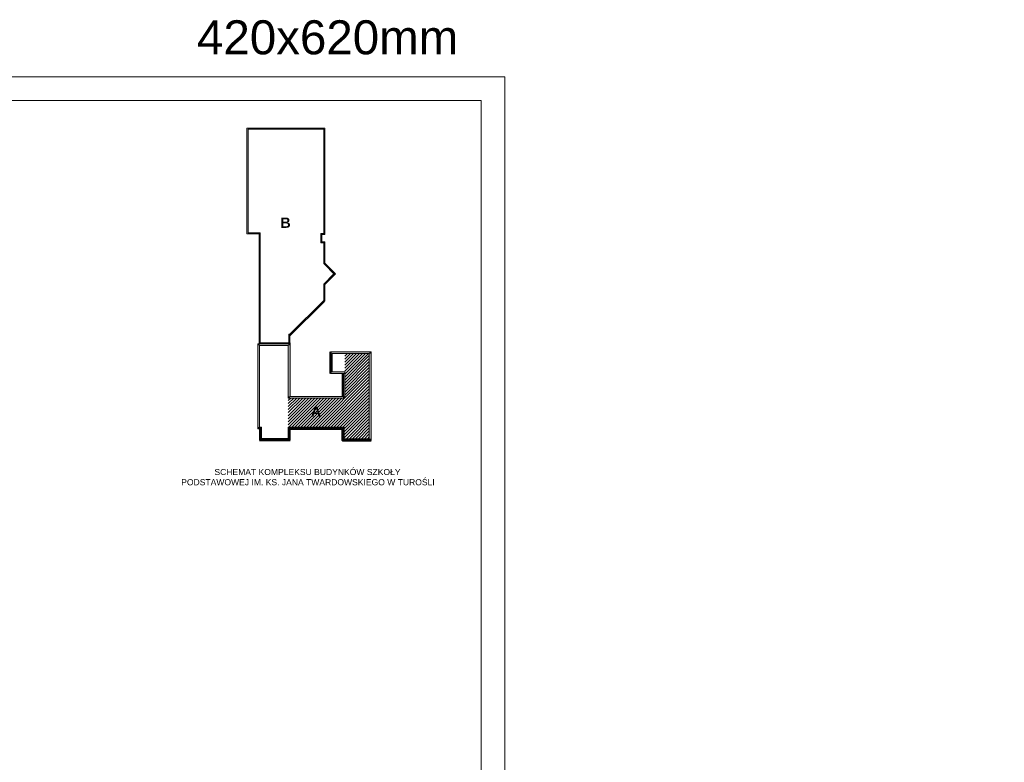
# Model space of a CAD drawing. Header units: millimetres. Extents: x -29624 to 9939, y -6894 to 6495.
# Tile 156 of 243: x -4117 to -1220, y -4710 to -2526. Entities that reach past the tile are written whole.
import ezdxf

# ---------------------------------------------------------------- set-up
doc = ezdxf.new("R2010")
doc.units = ezdxf.units.MM
doc.header["$MEASUREMENT"] = 0
doc.layers.add('A_opisy', color=81, linetype='Continuous', lineweight=13)
doc.layers.add('A_widokowe', color=160, linetype='Continuous', lineweight=18)
doc.layers.add('Konstrukcja - Ściany zew', color=7, linetype='Continuous')
doc.layers.add('Opisy - Teksty', color=7, linetype='Continuous')
doc.styles.get("Standard").update_dxf_attribs({"font": 'arial.ttf'})
doc.styles.add('STYL_AUTOMATYCZNY_1', font='arial.ttf')

# ---------------------------------------------------------------- blocks, each defined once
blk = doc.blocks.new('Ściana_78_1', base_point=(29954, 22165))
at = {"layer": 'Konstrukcja - Ściany zew', "linetype": 'Continuous', "lineweight": 0, "true_color": 0x000000}
for points in [[(29954, 22165), (30005, 22216), (29954, 22216)], [(29954, 22165), (30005, 22165), (30005, 22216)], [(30005, 20665), (30005, 22165), (29954, 22165), (29954, 20665)], [(30005, 20665), (29954, 20614), (30005, 20614)], [(29954, 20665), (29954, 20614), (30005, 20665)]]:
    blk.add_hatch(color=18, dxfattribs=at).paths.add_polyline_path(points)
at = {"layer": 'Konstrukcja - Ściany zew', "color": 7, "linetype": 'Continuous', "lineweight": 15, "flags": 128}
for points in [[(30005, 22216), (29954, 22216)], [(29954, 22165), (29954, 20614)], [(30005, 20665), (30005, 22216)], [(29954, 20614), (30005, 20614)]]:
    blk.add_lwpolyline(points, dxfattribs=at)
blk = doc.blocks.new('Ściana_79_1', base_point=(29954, 19431))
at = {"layer": 'Konstrukcja - Ściany zew', "linetype": 'Continuous', "lineweight": 0, "true_color": 0x000000}
for points in [[(29163, 19431), (29112, 19431), (29112, 19380)], [(29163, 19431), (29112, 19380), (29163, 19380)], [(29163, 19380), (29954, 19380), (29954, 19431), (29163, 19431)], [(30005, 19431), (29954, 19431), (30005, 19380)], [(29954, 19431), (29954, 19380), (30005, 19380)]]:
    blk.add_hatch(color=18, dxfattribs=at).paths.add_polyline_path(points)
at = {"layer": 'Konstrukcja - Ściany zew', "color": 7, "linetype": 'Continuous', "lineweight": 15, "flags": 128}
for points in [[(29112, 19380), (29112, 19431)], [(29954, 19431), (29163, 19431)], [(30005, 19380), (30005, 19431)], [(29112, 19380), (30005, 19380)]]:
    blk.add_lwpolyline(points, dxfattribs=at)
blk = doc.blocks.new('Ściana_80_1', base_point=(29163, 19431))
at = {"layer": 'Konstrukcja - Ściany zew', "linetype": 'Continuous', "lineweight": 0, "true_color": 0x000000}
for points in [[(29112, 19712), (29163, 19763), (29112, 19763)], [(29112, 19712), (29163, 19712), (29163, 19763)], [(29112, 19712), (29112, 19431), (29163, 19431), (29163, 19712)]]:
    blk.add_hatch(color=18, dxfattribs=at).paths.add_polyline_path(points)
at = {"layer": 'Konstrukcja - Ściany zew', "color": 7, "linetype": 'Continuous', "lineweight": 15, "flags": 128}
for points in [[(29163, 19763), (29112, 19763)], [(29112, 19712), (29112, 19431)], [(29163, 19431), (29163, 19763)]]:
    blk.add_lwpolyline(points, dxfattribs=at)
blk = doc.blocks.new('Ściana_81_1', base_point=(29954, 19763))
at = {"layer": 'Konstrukcja - Ściany zew', "linetype": 'Continuous', "lineweight": 0, "true_color": 0x000000}
for points in [[(30005, 19712), (29954, 19763), (29954, 19712)], [(29954, 19763), (30005, 19712), (30005, 19763)], [(31550, 19763), (30005, 19763), (30005, 19712), (31550, 19712)], [(31550, 19712), (31601, 19712), (31601, 19763)], [(31550, 19763), (31550, 19712), (31601, 19763)]]:
    blk.add_hatch(color=18, dxfattribs=at).paths.add_polyline_path(points)
at = {"layer": 'Konstrukcja - Ściany zew', "color": 7, "linetype": 'Continuous', "lineweight": 15, "flags": 128}
for points in [[(29954, 19763), (29954, 19712)], [(31601, 19763), (29954, 19763)], [(30005, 19712), (31550, 19712)], [(31601, 19763), (31601, 19712)]]:
    blk.add_lwpolyline(points, dxfattribs=at)
blk = doc.blocks.new('Ściana_82_1', base_point=(29954, 19763))
at = {"layer": 'Konstrukcja - Ściany zew', "linetype": 'Continuous', "lineweight": 0, "true_color": 0x000000}
blk.add_hatch(color=18, dxfattribs=at).paths.add_polyline_path([(30005, 19431), (30005, 19712), (29954, 19712), (29954, 19431)])
at = {"layer": 'Konstrukcja - Ściany zew', "color": 7, "linetype": 'Continuous', "lineweight": 15, "flags": 128}
for points in [[(29954, 19712), (29954, 19431)], [(30005, 19431), (30005, 19712)]]:
    blk.add_lwpolyline(points, dxfattribs=at)
blk = doc.blocks.new('Ściana_83_1', base_point=(29954, 22165))
at = {"layer": 'Konstrukcja - Ściany zew', "linetype": 'Continuous', "lineweight": 0, "true_color": 0x000000}
for points in [[(29112, 22165), (29061, 22216), (29061, 22165)], [(29112, 22216), (29061, 22216), (29112, 22165)], [(29112, 22165), (29954, 22165), (29954, 22216), (29112, 22216)]]:
    blk.add_hatch(color=18, dxfattribs=at).paths.add_polyline_path(points)
at = {"layer": 'Konstrukcja - Ściany zew', "color": 7, "linetype": 'Continuous', "lineweight": 15, "flags": 128}
for points in [[(29061, 22216), (29061, 22165)], [(29954, 22216), (29061, 22216)], [(29112, 22165), (29954, 22165)]]:
    blk.add_lwpolyline(points, dxfattribs=at)
blk = doc.blocks.new('Ściana_84_1', base_point=(29112, 22165))
at = {"layer": 'Konstrukcja - Ściany zew', "linetype": 'Continuous', "lineweight": 0, "true_color": 0x000000}
blk.add_hatch(color=18, dxfattribs=at).paths.add_polyline_path([(29061, 22165), (29061, 19763), (29112, 19763), (29112, 22165)])
at = {"layer": 'Konstrukcja - Ściany zew', "color": 7, "linetype": 'Continuous', "lineweight": 15, "flags": 128}
for points in [[(29061, 22165), (29061, 19763)], [(29112, 19763), (29112, 22165)]]:
    blk.add_lwpolyline(points, dxfattribs=at)
blk = doc.blocks.new('Ściana_85_1', base_point=(31550, 19763))
at = {"layer": 'Konstrukcja - Ściany zew', "linetype": 'Continuous', "lineweight": 0, "true_color": 0x000000}
for points in [[(31601, 19422), (31601, 19712), (31550, 19712), (31550, 19422)], [(31601, 19422), (31550, 19371), (31601, 19371)], [(31550, 19422), (31550, 19371), (31601, 19422)]]:
    blk.add_hatch(color=18, dxfattribs=at).paths.add_polyline_path(points)
at = {"layer": 'Konstrukcja - Ściany zew', "color": 7, "linetype": 'Continuous', "lineweight": 15, "flags": 128}
for points in [[(31550, 19712), (31550, 19371)], [(31601, 19422), (31601, 19712)], [(31550, 19371), (31601, 19371)]]:
    blk.add_lwpolyline(points, dxfattribs=at)
blk = doc.blocks.new('Ściana_86_1', base_point=(29163, 19763))
at = {"layer": 'Konstrukcja - Ściany zew', "linetype": 'Continuous', "lineweight": 0, "true_color": 0x000000}
blk.add_hatch(color=18, dxfattribs=at).paths.add_polyline_path([(29112, 19763), (29061, 19763), (29061, 19712), (29112, 19712)])
at = {"layer": 'Konstrukcja - Ściany zew', "color": 7, "linetype": 'Continuous', "lineweight": 15, "flags": 128}
for points in [[(29061, 19763), (29061, 19712)], [(29061, 19712), (29112, 19712)]]:
    blk.add_lwpolyline(points, dxfattribs=at)
blk = doc.blocks.new('Ściana_87_1', base_point=(31550, 19371))
at = {"layer": 'Konstrukcja - Ściany zew', "linetype": 'Continuous', "lineweight": 0, "true_color": 0x000000}
for points in [[(32339, 19422), (31601, 19422), (31601, 19371), (32339, 19371)], [(32339, 19422), (32390, 19371), (32390, 19422)], [(32339, 19371), (32390, 19371), (32339, 19422)]]:
    blk.add_hatch(color=18, dxfattribs=at).paths.add_polyline_path(points)
at = {"layer": 'Konstrukcja - Ściany zew', "color": 7, "linetype": 'Continuous', "lineweight": 15, "flags": 128}
for points in [[(32339, 19422), (31601, 19422)], [(32390, 19371), (32390, 19422)], [(31601, 19371), (32390, 19371)]]:
    blk.add_lwpolyline(points, dxfattribs=at)
blk = doc.blocks.new('Ściana_88_1', base_point=(32339, 19371))
at = {"layer": 'Konstrukcja - Ściany zew', "linetype": 'Continuous', "lineweight": 0, "true_color": 0x000000}
for points in [[(32339, 21928), (32390, 21979), (32339, 21979)], [(32339, 21928), (32390, 21928), (32390, 21979)], [(32339, 21928), (32339, 19422), (32390, 19422), (32390, 21928)]]:
    blk.add_hatch(color=18, dxfattribs=at).paths.add_polyline_path(points)
at = {"layer": 'Konstrukcja - Ściany zew', "color": 7, "linetype": 'Continuous', "lineweight": 15, "flags": 128}
for points in [[(32390, 21979), (32339, 21979)], [(32339, 21928), (32339, 19422)], [(32390, 19422), (32390, 21979)]]:
    blk.add_lwpolyline(points, dxfattribs=at)
blk = doc.blocks.new('Ściana_89_1', base_point=(29954, 20614))
at = {"layer": 'Konstrukcja - Ściany zew', "linetype": 'Continuous', "lineweight": 0, "true_color": 0x000000}
for points in [[(31565, 20665), (30005, 20665), (30005, 20614), (31565, 20614)], [(31616, 20665), (31565, 20665), (31616, 20614)], [(31565, 20614), (31616, 20614), (31565, 20665)]]:
    blk.add_hatch(color=18, dxfattribs=at).paths.add_polyline_path(points)
at = {"layer": 'Konstrukcja - Ściany zew', "color": 7, "linetype": 'Continuous', "lineweight": 15, "flags": 128}
for points in [[(31565, 20665), (30005, 20665)], [(30005, 20614), (31616, 20614)], [(31616, 20614), (31616, 20665)]]:
    blk.add_lwpolyline(points, dxfattribs=at)
blk = doc.blocks.new('Ściana_90_1', base_point=(32339, 21928))
at = {"layer": 'Konstrukcja - Ściany zew', "linetype": 'Continuous', "lineweight": 0, "true_color": 0x000000}
blk.add_hatch(color=18, dxfattribs=at).paths.add_polyline_path([(32339, 21979), (31195, 21979), (31195, 21928), (32339, 21928)])
at = {"layer": 'Konstrukcja - Ściany zew', "color": 7, "linetype": 'Continuous', "lineweight": 15, "flags": 128}
for points in [[(32339, 21979), (31195, 21979)], [(31195, 21979), (31195, 21928)], [(31246, 21928), (32339, 21928)]]:
    blk.add_lwpolyline(points, dxfattribs=at)
blk = doc.blocks.new('Ściana_91_1', base_point=(31616, 21338))
at = {"layer": 'Konstrukcja - Ściany zew', "linetype": 'Continuous', "lineweight": 0, "true_color": 0x000000}
blk.add_hatch(color=18, dxfattribs=at).paths.add_polyline_path([(31616, 20665), (31616, 21338), (31565, 21338), (31565, 20665)])
at = {"layer": 'Konstrukcja - Ściany zew', "color": 7, "linetype": 'Continuous', "lineweight": 15, "flags": 128}
for points in [[(31565, 21338), (31565, 20665)], [(31565, 21338), (31616, 21338)], [(31616, 20665), (31616, 21338)]]:
    blk.add_lwpolyline(points, dxfattribs=at)
blk = doc.blocks.new('Ściana_92_1', base_point=(30005, 22240))
at = {"layer": 'Konstrukcja - Ściany zew', "linetype": 'Continuous', "lineweight": 0, "true_color": 0x000000}
blk.add_hatch(color=18, dxfattribs=at).paths.add_polyline_path([(30005, 22240), (29099, 22240), (29099, 22219), (30005, 22219)])
at = {"layer": 'Konstrukcja - Ściany zew', "color": 7, "linetype": 'Continuous', "lineweight": 15, "flags": 128}
for points in [[(29099, 22240), (29099, 22219)], [(29099, 22219), (30005, 22219)], [(29976, 22240), (29129, 22240)], [(30005, 22219), (30005, 22240)]]:
    blk.add_lwpolyline(points, dxfattribs=at)
blk = doc.blocks.new('Ściana_93_1', base_point=(29976, 22493))
at = {"layer": 'Konstrukcja - Ściany zew', "linetype": 'Continuous', "lineweight": 0, "true_color": 0x000000}
blk.add_hatch(color=18, dxfattribs=at).paths.add_polyline_path([(29976, 22493), (29976, 22240), (30005, 22240), (30005, 22493)])
at = {"layer": 'Konstrukcja - Ściany zew', "color": 7, "linetype": 'Continuous', "lineweight": 15, "flags": 128}
for points in [[(29976, 22493), (29976, 22240)], [(30005, 22493), (29976, 22493)], [(30005, 22240), (30005, 22452)]]:
    blk.add_lwpolyline(points, dxfattribs=at)
blk = doc.blocks.new('Ściana_94_1', base_point=(29129, 22240))
at = {"layer": 'Konstrukcja - Ściany zew', "linetype": 'Continuous', "lineweight": 0, "true_color": 0x000000}
for points in [[(29099, 25450), (29129, 25480), (29099, 25480)], [(29099, 25450), (29129, 25450), (29129, 25480)], [(29099, 25450), (29099, 22240), (29129, 22240), (29129, 25450)]]:
    blk.add_hatch(color=18, dxfattribs=at).paths.add_polyline_path(points)
at = {"layer": 'Konstrukcja - Ściany zew', "color": 7, "linetype": 'Continuous', "lineweight": 15, "flags": 128}
for points in [[(29129, 25480), (29099, 25480)], [(29099, 25450), (29099, 22240)], [(29129, 22240), (29129, 25480)]]:
    blk.add_lwpolyline(points, dxfattribs=at)
blk = doc.blocks.new('Ściana_95_1', base_point=(29129, 25480))
at = {"layer": 'Konstrukcja - Ściany zew', "linetype": 'Continuous', "lineweight": 0, "true_color": 0x000000}
blk.add_hatch(color=18, dxfattribs=at).paths.add_polyline_path([(29099, 25480), (28735, 25480), (28735, 25450), (29099, 25450)])
at = {"layer": 'Konstrukcja - Ściany zew', "color": 7, "linetype": 'Continuous', "lineweight": 15, "flags": 128}
for points in [[(28735, 25480), (28735, 25450)], [(28735, 25450), (29099, 25450)], [(29099, 25480), (28778, 25480)]]:
    blk.add_lwpolyline(points, dxfattribs=at)
blk = doc.blocks.new('Ściana_96_1', base_point=(28778, 25480))
at = {"layer": 'Konstrukcja - Ściany zew', "linetype": 'Continuous', "lineweight": 0, "true_color": 0x000000}
blk.add_hatch(color=18, dxfattribs=at).paths.add_polyline_path([(28778, 25480), (28778, 28553), (28735, 28553), (28735, 25480)])
at = {"layer": 'Konstrukcja - Ściany zew', "color": 7, "linetype": 'Continuous', "lineweight": 15, "flags": 128}
for points in [[(28778, 28553), (28735, 28553)], [(28735, 28553), (28735, 25480)], [(28778, 25480), (28778, 28523)]]:
    blk.add_lwpolyline(points, dxfattribs=at)
blk = doc.blocks.new('Ściana_97_1', base_point=(28778, 28523))
at = {"layer": 'Konstrukcja - Ściany zew', "linetype": 'Continuous', "lineweight": 0, "true_color": 0x000000}
blk.add_hatch(color=18, dxfattribs=at).paths.add_polyline_path([(28778, 28523), (31027, 28523), (31027, 28553), (28778, 28553)])
at = {"layer": 'Konstrukcja - Ściany zew', "color": 7, "linetype": 'Continuous', "lineweight": 15, "flags": 128}
for points in [[(31027, 28553), (28778, 28553)], [(28778, 28523), (30997, 28523)], [(31027, 28523), (31027, 28553)]]:
    blk.add_lwpolyline(points, dxfattribs=at)
blk = doc.blocks.new('Ściana_98_1', base_point=(30997, 28523))
at = {"layer": 'Konstrukcja - Ściany zew', "linetype": 'Continuous', "lineweight": 0, "true_color": 0x000000}
for points in [[(31027, 25457), (31027, 28523), (30997, 28523), (30997, 25457)], [(30997, 25427), (31027, 25427), (30997, 25457)], [(31027, 25457), (30997, 25457), (31027, 25427)]]:
    blk.add_hatch(color=18, dxfattribs=at).paths.add_polyline_path(points)
at = {"layer": 'Konstrukcja - Ściany zew', "color": 7, "linetype": 'Continuous', "lineweight": 15, "flags": 128}
for points in [[(30997, 28523), (30997, 25457)], [(31027, 25427), (31027, 28523)], [(31027, 25427), (30997, 25427)]]:
    blk.add_lwpolyline(points, dxfattribs=at)
blk = doc.blocks.new('Ściana_99_1', base_point=(30997, 25427))
at = {"layer": 'Konstrukcja - Ściany zew', "linetype": 'Continuous', "lineweight": 0, "true_color": 0x000000}
for points in [[(30942, 25427), (30912, 25457), (30912, 25427)], [(30912, 25457), (30942, 25427), (30942, 25457)], [(30997, 25457), (30942, 25457), (30942, 25427), (30997, 25427)]]:
    blk.add_hatch(color=18, dxfattribs=at).paths.add_polyline_path(points)
at = {"layer": 'Konstrukcja - Ściany zew', "color": 7, "linetype": 'Continuous', "lineweight": 15, "flags": 128}
for points in [[(30912, 25457), (30912, 25427)], [(30997, 25457), (30912, 25457)], [(30942, 25427), (30997, 25427)]]:
    blk.add_lwpolyline(points, dxfattribs=at)
blk = doc.blocks.new('Ściana_100_1', base_point=(30912, 25427))
at = {"layer": 'Konstrukcja - Ściany zew', "linetype": 'Continuous', "lineweight": 0, "true_color": 0x000000}
for points in [[(30942, 25209), (30942, 25427), (30912, 25427), (30912, 25209)], [(30942, 25209), (30912, 25179), (30942, 25179)], [(30912, 25209), (30912, 25179), (30942, 25209)]]:
    blk.add_hatch(color=18, dxfattribs=at).paths.add_polyline_path(points)
at = {"layer": 'Konstrukcja - Ściany zew', "color": 7, "linetype": 'Continuous', "lineweight": 15, "flags": 128}
for points in [[(30912, 25427), (30912, 25179)], [(30942, 25209), (30942, 25427)], [(30912, 25179), (30942, 25179)]]:
    blk.add_lwpolyline(points, dxfattribs=at)
blk = doc.blocks.new('Ściana_101_1', base_point=(30912, 25179))
at = {"layer": 'Konstrukcja - Ściany zew', "linetype": 'Continuous', "lineweight": 0, "true_color": 0x000000}
blk.add_hatch(color=18, dxfattribs=at).paths.add_polyline_path([(30942, 25179), (31027, 25179), (31027, 25209), (30942, 25209)])
at = {"layer": 'Konstrukcja - Ściany zew', "color": 7, "linetype": 'Continuous', "lineweight": 15, "flags": 128}
for points in [[(31027, 25209), (30942, 25209)], [(31027, 25179), (31027, 25209)], [(30942, 25179), (30997, 25179)]]:
    blk.add_lwpolyline(points, dxfattribs=at)
blk = doc.blocks.new('Ściana_102_1', base_point=(30997, 25179))
at = {"layer": 'Konstrukcja - Ściany zew', "linetype": 'Continuous', "lineweight": 0, "true_color": 0x000000}
for points in [[(31027, 24585), (31027, 25179), (30997, 25179), (30997, 24615)], [(30997, 24615), (30997, 24573), (31027, 24585)], [(30997, 24573), (31027, 24543), (31027, 24585)]]:
    blk.add_hatch(color=18, dxfattribs=at).paths.add_polyline_path(points)
at = {"layer": 'Konstrukcja - Ściany zew', "color": 7, "linetype": 'Continuous', "lineweight": 15, "flags": 128}
for points in [[(30997, 25179), (30997, 24573)], [(31027, 24585), (31027, 25179)], [(30997, 24573), (31027, 24543)]]:
    blk.add_lwpolyline(points, dxfattribs=at)
blk = doc.blocks.new('Ściana_103_1', base_point=(30997, 24573))
at = {"layer": 'Konstrukcja - Ściany zew', "linetype": 'Continuous', "lineweight": 0, "true_color": 0x000000}
blk.add_hatch(color=18, dxfattribs=at).paths.add_polyline_path([(31027, 24585), (31027, 24543), (31320, 24250), (31341, 24271)])
at = {"layer": 'Konstrukcja - Ściany zew', "color": 7, "linetype": 'Continuous', "lineweight": 15, "flags": 128}
for points in [[(31341, 24271), (31027, 24585)], [(31027, 24543), (31299, 24271)], [(31320, 24250), (31341, 24271)]]:
    blk.add_lwpolyline(points, dxfattribs=at)
blk = doc.blocks.new('Ściana_104_1', base_point=(31299, 24271))
at = {"layer": 'Konstrukcja - Ściany zew', "linetype": 'Continuous', "lineweight": 0, "true_color": 0x000000}
for points in [[(31027, 23956), (31320, 24250), (31299, 24271), (31027, 23999)], [(31027, 23999), (30997, 23969), (31027, 23956)], [(31027, 23956), (30997, 23969), (30997, 23927)]]:
    blk.add_hatch(color=18, dxfattribs=at).paths.add_polyline_path(points)
at = {"layer": 'Konstrukcja - Ściany zew', "color": 7, "linetype": 'Continuous', "lineweight": 15, "flags": 128}
for points in [[(31299, 24271), (30997, 23969)], [(31027, 23956), (31320, 24250)], [(30997, 23969), (30997, 23927)]]:
    blk.add_lwpolyline(points, dxfattribs=at)
blk = doc.blocks.new('Ściana_105_1', base_point=(30997, 23969))
at = {"layer": 'Konstrukcja - Ściany zew', "linetype": 'Continuous', "lineweight": 0, "true_color": 0x000000}
for points in [[(31027, 23515), (31027, 23956), (30997, 23927), (30997, 23486)], [(31027, 23515), (30997, 23486), (31027, 23473)], [(30997, 23486), (30997, 23443), (31027, 23473)]]:
    blk.add_hatch(color=18, dxfattribs=at).paths.add_polyline_path(points)
at = {"layer": 'Konstrukcja - Ściany zew', "color": 7, "linetype": 'Continuous', "lineweight": 15, "flags": 128}
for points in [[(30997, 23927), (30997, 23486)], [(31027, 23473), (31027, 23956)], [(31027, 23473), (30997, 23443)]]:
    blk.add_lwpolyline(points, dxfattribs=at)
blk = doc.blocks.new('Ściana_106_1', base_point=(30997, 23486))
at = {"layer": 'Konstrukcja - Ściany zew', "linetype": 'Continuous', "lineweight": 0, "true_color": 0x000000}
blk.add_hatch(color=18, dxfattribs=at).paths.add_polyline_path([(30997, 23486), (30005, 22494), (30005, 22452), (30997, 23443)])
at = {"layer": 'Konstrukcja - Ściany zew', "color": 7, "linetype": 'Continuous', "lineweight": 15, "flags": 128}
for points in [[(30997, 23486), (30005, 22494)], [(30005, 22452), (30997, 23443)], [(30005, 22494), (30005, 22493)]]:
    blk.add_lwpolyline(points, dxfattribs=at)
blk = doc.blocks.new('Ściana_145_1', base_point=(31616, 21389))
at = {"layer": 'Konstrukcja - Ściany zew', "linetype": 'Continuous', "lineweight": 0, "true_color": 0x000000}
blk.add_hatch(color=18, dxfattribs=at).paths.add_polyline_path([(31616, 21389), (31195, 21389), (31195, 21338), (31616, 21338)])
at = {"layer": 'Konstrukcja - Ściany zew', "color": 7, "linetype": 'Continuous', "lineweight": 15, "flags": 128}
for points in [[(31195, 21389), (31195, 21338)], [(31195, 21338), (31616, 21338)], [(31616, 21389), (31246, 21389)], [(31616, 21338), (31616, 21389)]]:
    blk.add_lwpolyline(points, dxfattribs=at)
blk = doc.blocks.new('Ściana_146_1', base_point=(31246, 21389))
at = {"layer": 'Konstrukcja - Ściany zew', "linetype": 'Continuous', "lineweight": 0, "true_color": 0x000000}
blk.add_hatch(color=18, dxfattribs=at).paths.add_polyline_path([(31246, 21389), (31246, 21928), (31195, 21928), (31195, 21389)])
at = {"layer": 'Konstrukcja - Ściany zew', "color": 7, "linetype": 'Continuous', "lineweight": 15, "flags": 128}
for points in [[(31195, 21928), (31195, 21389)], [(31246, 21389), (31246, 21928)]]:
    blk.add_lwpolyline(points, dxfattribs=at)

msp = doc.modelspace()

# ---------------------------------------------------------------- hatches: boundary and pattern name
at = {"layer": 'Konstrukcja - Ściany zew', "lineweight": 9, "true_color": 0xe00038}
h = msp.add_hatch(dxfattribs=at)
h.set_pattern_fill('ANSI31', color=242, scale=50)
h.set_pattern_definition([(45, (18999.5185, -9021.174), (-4.4194174, 4.4194174), [])])
h.paths.add_polyline_path([(-3326.876, -3639.438), (-3326.876, -3724.556), (-3162.257, -3724.556), (-3162.257, -3758.604), (-3088.374, -3758.604), (-3088.374, -3508.068), (-3160.725, -3508.068), (-3160.725, -3639.438)])

# ---------------------------------------------------------------- linework, layer by layer
at = {"layer": 'A_opisy'}
for points in [[(-8889.216, -2694.381), (-2689.216, -2694.381), (-2689.216, -6894.381), (-8889.216, -6894.381)], [(-8689.216, -2764.381), (-2759.216, -2764.381), (-2759.216, -6824.381), (-8689.216, -6824.381)]]:
    msp.add_lwpolyline(points, close=True, dxfattribs=at)
at = {"layer": 'A_widokowe', "color": 162, "lineweight": 50, "true_color": 0x0036d6}
for p, q in [((-3202.858, -3502.961), (-3202.858, -3567.087)), ((-3165.832, -3567.087), (-3165.832, -3634.331))]:
    msp.add_line(p, q, dxfattribs=at)
for points in [[(-3321.769, -3729.663), (-3167.364, -3729.663), (-3167.364, -3763.711), (-3083.267, -3763.711)], [(-3411.143, -3762.859), (-3321.769, -3762.859)]]:
    msp.add_lwpolyline(points, dxfattribs=at)

# ---------------------------------------------------------------- block references
at = {"layer": 'Konstrukcja - Ściany zew', "color": 7, "lineweight": 15, "xscale": 0.1, "yscale": 0.1, "zscale": 0.1}
for name, p in [('Ściana_96_1', (-3444.553, -3152.889)), ('Ściana_97_1', (-3444.553, -2848.525)), ('Ściana_98_1', (-3222.619, -2848.525)), ('Ściana_95_1', (-3409.441, -3152.889)), ('Ściana_94_1', (-3409.441, -3476.861)), ('Ściana_99_1', (-3222.619, -3158.171)), ('Ściana_100_1', (-3231.14, -3158.171)), ('Ściana_101_1', (-3231.14, -3182.913)), ('Ściana_102_1', (-3222.63, -3182.913)), ('Ściana_103_1', (-3222.63, -3243.567)), ('Ściana_104_1', (-3192.423, -3273.773)), ('Ściana_105_1', (-3222.622, -3303.972)), ('Ściana_106_1', (-3222.622, -3352.298)), ('Ściana_93_1', (-3324.748, -3451.508)), ('Ściana_83_1', (-3326.876, -3484.352)), ('Ściana_84_1', (-3411.143, -3484.352)), ('Ściana_92_1', (-3321.769, -3476.861)), ('Ściana_78_1', (-3326.876, -3484.352)), ('Ściana_90_1', (-3088.374, -3508.068)), ('Ściana_88_1', (-3088.374, -3763.711)), ('Ściana_146_1', (-3197.751, -3561.98)), ('Ściana_145_1', (-3160.725, -3561.98)), ('Ściana_91_1', (-3160.725, -3567.087)), ('Ściana_89_1', (-3326.876, -3639.438)), ('Ściana_86_1', (-3406.036, -3724.556)), ('Ściana_80_1', (-3406.036, -3757.752)), ('Ściana_81_1', (-3326.876, -3724.556)), ('Ściana_82_1', (-3326.876, -3724.556)), ('Ściana_85_1', (-3167.364, -3724.556)), ('Ściana_79_1', (-3326.876, -3757.752)), ('Ściana_87_1', (-3167.364, -3763.711))]:
    msp.add_blockref(name, p, dxfattribs=at)

# ---------------------------------------------------------------- texts
at = {"layer": 'A_opisy', "insert": (-3595.36, -2528.045), "char_height": 100, "attachment_point": 1, "style": 'STYL_AUTOMATYCZNY_1'}
msp.add_mtext('\\A1;420x620mm', dxfattribs=at)
at = {"layer": 'A_opisy', "insert": (-3674.361, -3847.575), "char_height": 18, "attachment_point": 1}
msp.add_mtext_dynamic_manual_height_columns('\\A1;\\pi130.17;SCHEMAT KOMPLEKSU BUDYNKÓW SZKOŁY \\P\\pi32.452;PODSTAWOWEJ IM. KS. JANA TWARDOWSKIEGO W TUROŚLI', width=806.73455, gutter_width=12.5, heights=[137.169], dxfattribs=at)
at = {"layer": 'Opisy - Teksty', "color": 7, "linetype": 'Continuous', "lineweight": 15, "char_height": 30, "attachment_point": 1, "style": 'STYL_AUTOMATYCZNY_1'}
for s, insert in [('\\A1;{\\fArial|b1|i0|c238|p34;B}', (-3349.932, -3108.451)), ('\\A1;{\\fArial|b1|i0|c238|p34;A}', (-3260.249, -3663.932))]:
    msp.add_mtext(s, dxfattribs=dict(at, insert=insert))

doc.saveas('drawing.dxf')
